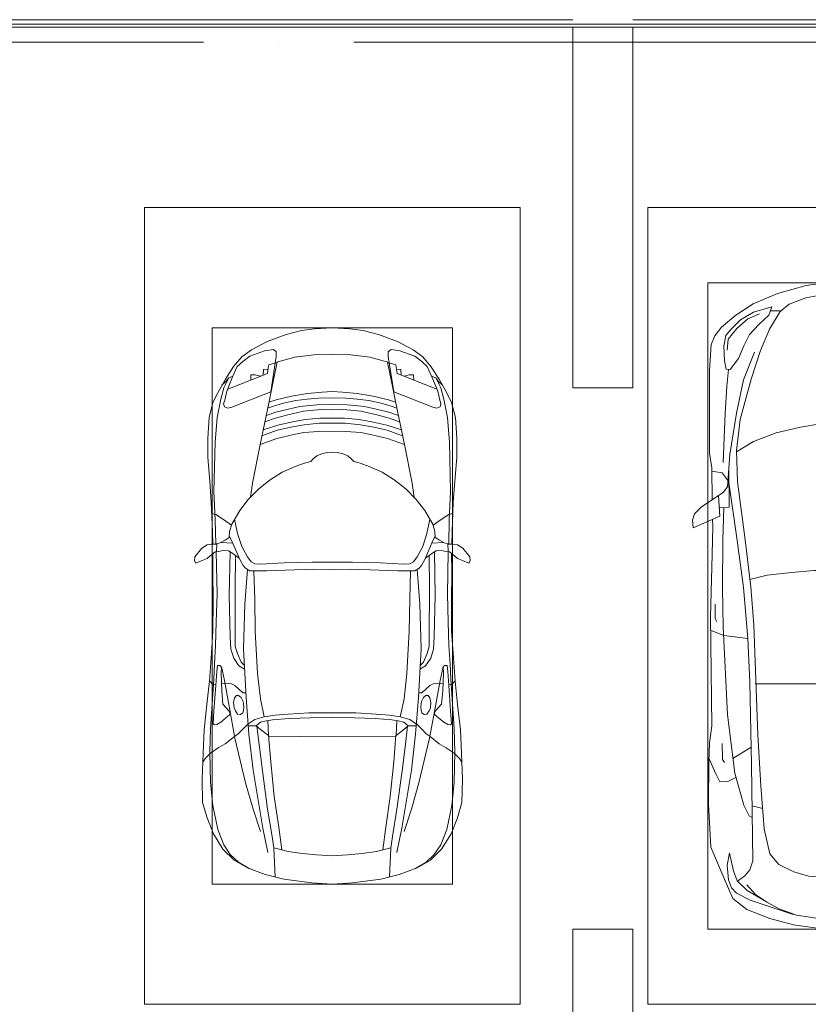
# Model space of a CAD drawing. Header units: millimetres. Extents: x -32229 to 169101, y -13689 to 125138.
# Tile 47 of 256: x 15155 to 20403, y 87650 to 94200. Entities that reach past the tile are written whole.
import ezdxf

# ---------------------------------------------------------------- set-up
doc = ezdxf.new("R2010")
doc.units = ezdxf.units.MM
doc.linetypes.add('ADSK_Линия сетки', pattern=[5000, 4000, -500, 0, -500])
for name, color, linetype, lineweight in [('A-DETL-GENF-OTLN', 7, 'Continuous', 18), ('A-FLOR-____-OTLN', 7, 'Continuous', 18), ('A-GENM-____-OTLN', 7, 'Continuous', 18), ('C-PRKG-____-OTLN', 7, 'Continuous', 18), ('S-COLS-____-MCUT', 7, 'Continuous', 40), ('S-GRID-____-OTLN', 7, 'Continuous', 9)]:
    doc.layers.add(name, color=color, linetype=linetype, lineweight=lineweight)

# ---------------------------------------------------------------- blocks, each defined once
blk = doc.blocks.new('АР_Машиноместо - 4900x2400_М__5300х2500_-3113489--01 ЭМ')
at = {"layer": 'A-DETL-GENF-OTLN', "color": 253, "lineweight": 13, "true_color": 0xaaaaaa}
for p, q in [((927, 4466.6), (804.4, 4436.7)), ((1114.6, 4493), (927, 4466.6)), ((1250, 4500), (1114.6, 4493)), ((1250, 4500), (1385.4, 4493)), ((1385.4, 4493), (1573, 4466.6)), ((1573, 4466.6), (1695.6, 4436.7)), ((686, 4391.6), (596.3, 4340.6)), ((804.4, 4436.7), (686, 4391.6)), ((861.2, 4260.3), (869.3, 4451.1)), ((1638.8, 4260.3), (1630.7, 4451.1)), ((1695.6, 4436.7), (1814, 4391.6)), ((1814, 4391.6), (1903.7, 4340.6)), ((596.3, 4340.6), (522.5, 4267.9)), ((1903.7, 4340.6), (1977.5, 4267.9)), ((522.5, 4267.9), (458.6, 4167)), ((955.5, 4283.9), (861, 4259.4)), ((914, 4272.5), (893.6, 4121.6)), ((1050.4, 4297.3), (955.5, 4283.9)), ((1146, 4306.7), (1050.4, 4297.3)), ((1250, 4312), (1146, 4306.7)), ((1250, 4312), (1354, 4306.7)), ((1354, 4306.7), (1449.6, 4297.3)), ((1449.6, 4297.3), (1544.5, 4283.9)), ((1544.5, 4283.9), (1639, 4259.4)), ((1586, 4272.5), (1606.4, 4121.6)), ((1977.5, 4267.9), (2041.4, 4167)), ((458.6, 4167), (416.4, 4059.2)), ((2041.4, 4167), (2083.6, 4059.2)), ((893.6, 4121.6), (863.9, 3917.5)), ((1606.4, 4121.6), (1636.1, 3917.5)), ((416.4, 4059.2), (387.4, 3958.4)), ((2083.6, 4059.2), (2112.6, 3958.4)), ((387.4, 3958.4), (384, 3802.9)), ((2112.6, 3958.4), (2116, 3802.9)), ((863.9, 3917.5), (840.1, 3687.8)), ((1636.1, 3917.5), (1659.9, 3687.8)), ((384, 3802.9), (390.2, 3630)), ((2116, 3802.9), (2109.8, 3630)), ((403.8, 3665.5), (388.1, 3688.4)), ((840.1, 3687.8), (826.6, 3509.6)), ((1659.9, 3687.8), (1673.4, 3509.6)), ((2096.2, 3665.5), (2111.9, 3688.4)), ((390.2, 3630), (397.1, 3474.2)), ((438.6, 3629.8), (403.8, 3665.5)), ((491.4, 3594.2), (438.6, 3629.8)), ((2008.6, 3594.2), (2061.4, 3629.8)), ((2061.4, 3629.8), (2096.2, 3665.5)), ((2109.8, 3630), (2102.9, 3474.2)), ((537.9, 3567), (491.4, 3594.2)), ((598.3, 3518.6), (537.9, 3567)), ((1901.7, 3518.6), (1962.1, 3567)), ((1962.1, 3567), (2008.6, 3594.2)), ((397.1, 3474.2), (415.7, 3305.9)), ((624.9, 3501.2), (598.3, 3518.6)), ((654.7, 3470.4), (624.9, 3501.2)), ((676.4, 3260.1), (695.7, 3502.8)), ((744.3, 3447), (773.2, 3472.4)), ((773.2, 3472.4), (825.6, 3512.1)), ((825.6, 3512.1), (821, 3413)), ((1250, 3520.1), (827.2, 3517.2)), ((1250, 3520.1), (1672.8, 3517.2)), ((1674.4, 3512.1), (1679, 3413)), ((1726.8, 3472.4), (1674.4, 3512.1)), ((1755.7, 3447), (1726.8, 3472.4)), ((1823.6, 3260.1), (1804.3, 3502.8)), ((1845.3, 3470.4), (1875.1, 3501.2)), ((1875.1, 3501.2), (1901.7, 3518.6)), ((2102.9, 3474.2), (2084.3, 3305.9)), ((456.6, 3434.5), (466.2, 3441.1)), ((462.2, 3347.3), (456.6, 3434.5)), ((466.2, 3441.1), (481.5, 3439.1)), ((481.5, 3439.1), (508, 3422.8)), ((508, 3422.8), (566.8, 3375.1)), ((690.2, 3433.7), (654.7, 3470.4)), ((744.1, 3447.2), (691.3, 3447.2)), ((773, 3424.2), (744.1, 3447.2)), ((811.1, 3414.8), (773, 3424.2)), ((853.3, 3407.2), (811.1, 3414.8)), ((965.3, 3397.8), (853.3, 3407.2)), ((1534.7, 3397.8), (1646.7, 3407.2)), ((1646.7, 3407.2), (1688.9, 3414.8)), ((1688.9, 3414.8), (1727, 3424.2)), ((1727, 3424.2), (1755.7, 3447)), ((1755.7, 3447.2), (1808.7, 3447.2)), ((1809.8, 3433.7), (1845.3, 3470.4)), ((1992, 3422.8), (1933.2, 3375.1)), ((2018.5, 3439.1), (1992, 3422.8)), ((2033.8, 3441.1), (2018.5, 3439.1)), ((2043.4, 3434.5), (2033.8, 3441.1)), ((2037.8, 3347.3), (2043.4, 3434.5)), ((474.8, 3179.9), (462.2, 3347.3)), ((564.6, 3349.7), (522.2, 3303.2)), ((569.7, 3360.7), (564.6, 3349.7)), ((566.8, 3375.1), (569.7, 3360.7)), ((597.1, 3327.4), (605.2, 3346.8)), ((605.2, 3346.8), (620, 3369.3)), ((620, 3369.3), (638.7, 3372.5)), ((638.7, 3372.5), (654.1, 3360.7)), ((654.1, 3360.7), (658.7, 3344.5)), ((658.7, 3344.5), (661.1, 3321.2)), ((1102.5, 3394.3), (965.3, 3397.8)), ((1250, 3391.3), (1102.5, 3394.3)), ((1250, 3391.3), (1397.5, 3394.3)), ((1397.5, 3394.3), (1534.7, 3397.8)), ((1841.3, 3344.5), (1838.9, 3321.2)), ((1845.9, 3360.7), (1841.3, 3344.5)), ((1861.3, 3372.5), (1845.9, 3360.7)), ((1880, 3369.3), (1861.3, 3372.5)), ((1894.8, 3346.8), (1880, 3369.3)), ((1902.9, 3327.4), (1894.8, 3346.8)), ((1933.2, 3375.1), (1930.3, 3360.7)), ((1930.3, 3360.7), (1935.4, 3349.7)), ((1935.4, 3349.7), (1977.8, 3303.2)), ((2025.2, 3179.9), (2037.8, 3347.3)), ((415.7, 3305.9), (432.8, 3149.3)), ((522.2, 3303.2), (515.3, 3213.7)), ((593.6, 3292.5), (597.1, 3327.4)), ((599.8, 3262.3), (593.6, 3292.5)), ((657.2, 3286.3), (643.2, 3259.9)), ((661.1, 3321.2), (657.2, 3286.3)), ((1838.9, 3321.2), (1842.8, 3286.3)), ((1842.8, 3286.3), (1856.8, 3259.9)), ((1900.2, 3262.3), (1906.4, 3292.5)), ((1906.4, 3292.5), (1902.9, 3327.4)), ((1977.8, 3303.2), (1984.7, 3213.7)), ((2084.3, 3305.9), (2067.1, 3148.3)), ((515.3, 3213.7), (510.9, 3094.6)), ((612.1, 3245.7), (599.8, 3262.3)), ((654.5, 3228.1), (601.7, 3179.4)), ((626.8, 3246.1), (612.1, 3245.7)), ((643.2, 3259.9), (626.8, 3246.1)), ((674.6, 3227.6), (654.5, 3228.1)), ((659.3, 2936), (676.4, 3260.1)), ((1840.7, 2936), (1823.6, 3260.1)), ((1825.4, 3227.6), (1845.5, 3228.1)), ((1845.5, 3228.1), (1898.3, 3179.4)), ((1856.8, 3259.9), (1873.2, 3246.1)), ((1873.2, 3246.1), (1887.9, 3245.7)), ((1887.9, 3245.7), (1900.2, 3262.3)), ((1984.7, 3213.7), (1989.1, 3094.6)), ((432.8, 3149.3), (446, 2964.8)), ((456.9, 3174.2), (432.9, 3148.3)), ((475.2, 3173.5), (456.9, 3174.2)), ((480.8, 3085), (474.8, 3179.9)), ((558.4, 3165.4), (513.6, 3168)), ((579.5, 3167.7), (558.4, 3165.4)), ((601.7, 3179.4), (579.5, 3167.7)), ((1898.3, 3179.4), (1920.5, 3167.7)), ((1920.5, 3167.7), (1941.6, 3165.4)), ((1941.6, 3165.4), (1986.4, 3168)), ((2019.2, 3085), (2025.2, 3179.9)), ((2024.8, 3173.5), (2043.1, 3174.2)), ((2043.1, 3174.2), (2067.1, 3148.3)), ((2067.2, 3149.3), (2054, 2964.8)), ((485.6, 3046.1), (480.8, 3085)), ((510.9, 3094.6), (512.2, 3061.4)), ((1989.1, 3094.6), (1987.8, 3061.4)), ((2014.4, 3046.1), (2019.2, 3085)), ((504.5, 3046.6), (485.6, 3046.1)), ((512.2, 3061.4), (504.5, 3046.6)), ((643.6, 3024.6), (618.7, 2966.7)), ((665.1, 3046.1), (643.6, 3024.6)), ((1834.9, 3046.1), (1856.4, 3024.6)), ((1856.4, 3024.6), (1881.3, 2966.7)), ((1987.8, 3061.4), (1995.5, 3046.6)), ((1995.5, 3046.6), (2014.4, 3046.1)), ((446, 2964.8), (456.1, 2818.3)), ((618.7, 2966.7), (604.4, 2919.4)), ((1881.3, 2966.7), (1895.6, 2919.4)), ((2054, 2964.8), (2043.9, 2818.3)), ((604.4, 2919.4), (604.4, 2850.8)), ((667.8, 2638.3), (659.3, 2936)), ((1832.2, 2638.3), (1840.7, 2936)), ((1895.6, 2919.4), (1895.6, 2850.8)), ((456.1, 2818.3), (456.8, 2613.6)), ((604.4, 2850.8), (603.5, 2534.3)), ((1895.6, 2850.8), (1896.5, 2534.3)), ((2043.9, 2818.3), (2043.2, 2613.6)), ((684.8, 2406.5), (667.8, 2638.3)), ((1815.2, 2406.5), (1832.2, 2638.3)), ((456.8, 2613.6), (454.5, 2423.6)), ((2043.2, 2613.6), (2045.5, 2423.6)), ((603.5, 2534.3), (606.1, 2314.9)), ((1896.5, 2534.3), (1893.9, 2314.9)), ((454.5, 2423.6), (456, 2301.1)), ((2045.5, 2423.6), (2044, 2301.1)), ((341.2, 2366.2), (333.1, 2350.6)), ((384.4, 2347.9), (341.2, 2366.2)), ((656.7, 2380.3), (633.8, 2340.5)), ((672.8, 2399.7), (656.7, 2380.3)), ((700.6, 2415.4), (672.8, 2399.7)), ((813.8, 2416.7), (700.6, 2415.4)), ((734.3, 2368.8), (710, 2355.4)), ((772.7, 2371.5), (734.3, 2368.8)), ((929.1, 2364.1), (772.7, 2371.5)), ((999.2, 2409.3), (813.8, 2416.7)), ((1115.2, 2358.7), (929.1, 2364.1)), ((1132.7, 2404.6), (999.2, 2409.3)), ((1250, 2357.8), (1115.2, 2358.7)), ((1250, 2406.6), (1132.7, 2404.6)), ((1250, 2406.6), (1367.3, 2404.6)), ((1250, 2357.8), (1384.8, 2358.7)), ((1367.3, 2404.6), (1500.8, 2409.3)), ((1384.8, 2358.7), (1570.9, 2364.1)), ((1500.8, 2409.3), (1686.2, 2416.7)), ((1570.9, 2364.1), (1727.3, 2371.5)), ((1686.2, 2416.7), (1799.4, 2415.4)), ((1727.3, 2371.5), (1765.7, 2368.8)), ((1765.7, 2368.8), (1790, 2355.4)), ((1799.4, 2415.4), (1827.2, 2399.7)), ((1827.2, 2399.7), (1843.3, 2380.3)), ((1843.3, 2380.3), (1866.2, 2340.5)), ((2115.6, 2347.9), (2158.8, 2366.2)), ((2158.8, 2366.2), (2166.9, 2350.6)), ((333.1, 2350.6), (335.2, 2322.3)), ((335.2, 2322.3), (381.7, 2266.4)), ((417.4, 2333.8), (384.4, 2347.9)), ((449.8, 2306.1), (417.4, 2333.8)), ((470, 2290), (449.8, 2306.1)), ((580.6, 2296), (559, 2282.6)), ((630.6, 2332.9), (580.6, 2296)), ((633.8, 2340.5), (600.8, 2263)), ((685.1, 2322.3), (647.3, 2254.2)), ((710, 2355.4), (685.1, 2322.3)), ((1790, 2355.4), (1814.9, 2322.3)), ((1814.9, 2322.3), (1852.7, 2254.2)), ((1866.2, 2340.5), (1899.2, 2263)), ((1869.4, 2332.9), (1919.4, 2296)), ((1919.4, 2296), (1941, 2282.6)), ((2030, 2290), (2050.2, 2306.1)), ((2050.2, 2306.1), (2082.6, 2333.8)), ((2082.6, 2333.8), (2115.6, 2347.9)), ((2164.8, 2322.3), (2118.3, 2266.4)), ((2166.9, 2350.6), (2164.8, 2322.3)), ((381.7, 2266.4), (417.4, 2243.4)), ((417.4, 2243.4), (445.1, 2238.7)), ((445.1, 2238.7), (481.8, 2239.5)), ((453, 2159.1), (455, 2238.9)), ((505.1, 2230), (467.5, 2239.2)), ((493.6, 2288.6), (470, 2290)), ((482, 2235.6), (479.1, 2288.7)), ((523.3, 2281.2), (493.6, 2288.6)), ((536.7, 2211.8), (505.1, 2230)), ((586.6, 2231.3), (510.1, 2227.1)), ((559, 2282.6), (523.3, 2281.2)), ((600.8, 2263), (579.9, 2213.8)), ((647.3, 2254.2), (619.7, 2168.6)), ((1852.7, 2254.2), (1880.3, 2168.6)), ((1899.2, 2263), (1920.1, 2213.8)), ((1913.4, 2231.3), (1989.9, 2227.1)), ((1941, 2282.6), (1976.7, 2281.2)), ((1963.3, 2211.8), (1994.9, 2230)), ((1976.7, 2281.2), (2006.4, 2288.6)), ((1994.9, 2230), (2032.5, 2239.2)), ((2006.4, 2288.6), (2030, 2290)), ((2018, 2235.6), (2020.9, 2288.7)), ((2054.9, 2238.7), (2018.2, 2239.5)), ((2047, 2159.1), (2045, 2238.9)), ((2082.6, 2243.4), (2054.9, 2238.7)), ((2118.3, 2266.4), (2082.6, 2243.4)), ((564.3, 2195.4), (536.7, 2211.8)), ((567.1, 2153.8), (564.3, 2195.4)), ((579.9, 2213.8), (564.9, 2186.5)), ((619.7, 2168.6), (600.3, 2072.7)), ((1880.3, 2168.6), (1899.7, 2072.7)), ((1920.1, 2213.8), (1935.1, 2186.5)), ((1932.9, 2153.8), (1935.7, 2195.4)), ((1935.7, 2195.4), (1963.3, 2211.8)), ((444.9, 1956.8), (453, 2159.1)), ((578.8, 2112.6), (525.5, 2074.6)), ((580.7, 2105.7), (567.1, 2153.8)), ((634.6, 2015), (580.7, 2105.7)), ((1865.4, 2015), (1919.3, 2105.7)), ((1919.3, 2105.7), (1932.9, 2153.8)), ((1921.2, 2112.6), (1974.5, 2074.6)), ((2055.1, 1956.8), (2047, 2159.1)), ((475.1, 2041), (447.5, 2034.4)), ((525.5, 2074.6), (475.1, 2041)), ((1974.5, 2074.6), (2024.9, 2041)), ((2024.9, 2041), (2052.5, 2034.4)), ((690.7, 1941.6), (634.6, 2015)), ((1809.3, 1941.6), (1865.4, 2015)), ((434.8, 1820.7), (444.9, 1956.8)), ((761.1, 1871.7), (690.7, 1941.6)), ((718.3, 1834.2), (705.7, 1926.7)), ((1738.9, 1871.7), (1809.3, 1941.6)), ((1781.7, 1834.2), (1794.3, 1926.7)), ((2065.2, 1820.7), (2055.1, 1956.8)), ((770, 1576.5), (718.3, 1834.2)), ((837.5, 1812.1), (761.1, 1871.7)), ((1662.5, 1812.1), (1738.9, 1871.7)), ((1730, 1576.5), (1781.7, 1834.2)), ((422, 1662.9), (434.8, 1820.7)), ((917, 1761.1), (837.5, 1812.1)), ((1583, 1761.1), (1662.5, 1812.1)), ((2078, 1662.9), (2065.2, 1820.7)), ((1004.2, 1721.4), (917, 1761.1)), ((1064.9, 1700.5), (1004.2, 1721.4)), ((1435.1, 1700.5), (1495.8, 1721.4)), ((1495.8, 1721.4), (1583, 1761.1)), ((422, 1534.1), (422, 1662.9)), ((1107.2, 1689.8), (1064.9, 1700.5)), ((1123.5, 1670.9), (1107.2, 1689.8)), ((1147.5, 1650.5), (1123.5, 1670.9)), ((1184.7, 1635.7), (1147.5, 1650.5)), ((1315.3, 1635.7), (1352.5, 1650.5)), ((1352.5, 1650.5), (1376.5, 1670.9)), ((1376.5, 1670.9), (1392.8, 1689.8)), ((1392.8, 1689.8), (1435.1, 1700.5)), ((2078, 1534.1), (2078, 1662.9)), ((826.8, 1300.9), (770, 1576.5)), ((881.7, 1536.4), (770, 1576.5)), ((1217.8, 1629.1), (1184.7, 1635.7)), ((1217.8, 1629.1), (1250, 1626.8)), ((1282.2, 1629.1), (1250, 1626.8)), ((1282.2, 1629.1), (1315.3, 1635.7)), ((1618.3, 1536.4), (1730, 1576.5)), ((1673.2, 1300.9), (1730, 1576.5)), ((430.8, 1396.6), (422, 1534.1)), ((884.3, 1480.8), (782, 1518.1)), ((994.9, 1509.3), (881.7, 1536.4)), ((1060, 1496.1), (994.9, 1509.3)), ((1440, 1496.1), (1505.1, 1509.3)), ((1505.1, 1509.3), (1618.3, 1536.4)), ((1615.7, 1480.8), (1718, 1518.1)), ((2069.2, 1396.6), (2078, 1534.1)), ((887, 1446.5), (790.4, 1477.3)), ((973.4, 1459.7), (884.3, 1480.8)), ((986.2, 1425.6), (887, 1446.5)), ((1061.9, 1445.7), (973.4, 1459.7)), ((1159.3, 1489.1), (1060, 1496.1)), ((1163.9, 1435.1), (1061.9, 1445.7)), ((1250, 1488.3), (1159.3, 1489.1)), ((1250, 1488.3), (1340.7, 1489.1)), ((1336.1, 1435.1), (1438.1, 1445.7)), ((1340.7, 1489.1), (1440, 1496.1)), ((1438.1, 1445.7), (1526.6, 1459.7)), ((1513.8, 1425.6), (1613, 1446.5)), ((1526.6, 1459.7), (1615.7, 1480.8)), ((1613, 1446.5), (1709.6, 1477.3)), ((455.7, 1296.1), (430.8, 1396.6)), ((871.4, 1401.1), (800.5, 1424.6)), ((873.8, 1361.2), (809.9, 1383.1)), ((945.3, 1380.6), (871.4, 1401.1)), ((1059, 1354.8), (945.3, 1380.6)), ((1070, 1410.4), (986.2, 1425.6)), ((1168.3, 1399.8), (1070, 1410.4)), ((1250, 1435.1), (1163.9, 1435.1)), ((1250, 1400.1), (1168.3, 1399.8)), ((1250, 1435.1), (1336.1, 1435.1)), ((1250, 1400.1), (1331.7, 1399.8)), ((1331.7, 1399.8), (1430, 1410.4)), ((1430, 1410.4), (1513.8, 1425.6)), ((1441, 1354.8), (1554.7, 1380.6)), ((1554.7, 1380.6), (1628.6, 1401.1)), ((1626.2, 1361.2), (1690.1, 1383.1)), ((1628.6, 1401.1), (1699.5, 1424.6)), ((2044.3, 1296.1), (2069.2, 1396.6)), ((527.2, 1305.2), (531.8, 1326)), ((531.8, 1326), (554.4, 1333.3)), ((554.4, 1333.3), (580.7, 1327.1)), ((580.7, 1327.1), (841.1, 1225.9)), ((859.1, 1321.2), (819.9, 1334.4)), ((925.2, 1301.6), (859.1, 1321.2)), ((958.3, 1341.1), (873.8, 1361.2)), ((1035, 1323.2), (958.3, 1341.1)), ((1148.3, 1312.4), (1035, 1323.2)), ((1174.5, 1344.2), (1059, 1354.8)), ((1250, 1309.3), (1148.3, 1312.4)), ((1250, 1344.9), (1174.5, 1344.2)), ((1250, 1344.9), (1325.5, 1344.2)), ((1250, 1309.3), (1351.7, 1312.4)), ((1325.5, 1344.2), (1441, 1354.8)), ((1351.7, 1312.4), (1465, 1323.2)), ((1465, 1323.2), (1541.7, 1341.1)), ((1541.7, 1341.1), (1626.2, 1361.2)), ((1574.8, 1301.6), (1640.9, 1321.2)), ((1640.9, 1321.2), (1680.1, 1334.4)), ((1919.3, 1327.1), (1658.9, 1225.9)), ((1945.6, 1333.3), (1919.3, 1327.1)), ((1968.2, 1326), (1945.6, 1333.3)), ((1972.8, 1305.2), (1968.2, 1326)), ((487.4, 1232.1), (455.7, 1296.1)), ((535, 1280.6), (527.2, 1305.2)), ((548.2, 1220.1), (535, 1280.6)), ((853.8, 1167.4), (826.8, 1300.9)), ((876.3, 1278.7), (828.3, 1293.7)), ((978.6, 1254.6), (876.3, 1278.7)), ((1007.1, 1283.7), (925.2, 1301.6)), ((1084.1, 1236), (978.6, 1254.6)), ((1083.6, 1274.6), (1007.1, 1283.7)), ((1159.1, 1267.9), (1083.6, 1274.6)), ((1250, 1266.6), (1159.1, 1267.9)), ((1250, 1266.6), (1340.9, 1267.9)), ((1340.9, 1267.9), (1416.4, 1274.6)), ((1415.9, 1236), (1521.4, 1254.6)), ((1416.4, 1274.6), (1492.9, 1283.7)), ((1492.9, 1283.7), (1574.8, 1301.6)), ((1521.4, 1254.6), (1623.7, 1278.7)), ((1623.7, 1278.7), (1671.7, 1293.7)), ((1646.2, 1167.4), (1673.2, 1300.9)), ((1951.8, 1220.1), (1965, 1280.6)), ((1965, 1280.6), (1972.8, 1305.2)), ((2012.6, 1232.1), (2044.3, 1296.1)), ((539.3, 1140.4), (487.4, 1232.1)), ((540.4, 1159.6), (516.2, 1180.5)), ((586.9, 1126.3), (548.2, 1220.1)), ((841.1, 1225.9), (877.7, 991.4)), ((1182.5, 1227.5), (1084.1, 1236)), ((1250, 1223.7), (1182.5, 1227.5)), ((1250, 1223.7), (1317.5, 1227.5)), ((1317.5, 1227.5), (1415.9, 1236)), ((1658.9, 1225.9), (1622.3, 991.4)), ((1913.1, 1126.3), (1951.8, 1220.1)), ((1959.6, 1159.6), (1983.8, 1180.5)), ((1960.7, 1140.4), (2012.6, 1232.1)), ((593.2, 1056.8), (539.3, 1140.4)), ((561.3, 1132.6), (540.4, 1159.6)), ((589, 1121.6), (561.3, 1132.6)), ((617.9, 1057.3), (586.9, 1126.3)), ((882.6, 1027.5), (853.8, 1167.4)), ((1617.4, 1027.5), (1646.2, 1167.4)), ((1882.1, 1057.3), (1913.1, 1126.3)), ((1906.8, 1056.8), (1960.7, 1140.4)), ((1911, 1121.6), (1938.7, 1132.6)), ((1938.7, 1132.6), (1959.6, 1159.6)), ((647.2, 992.8), (593.2, 1056.8)), ((654.7, 1024.4), (617.9, 1057.3)), ((1845.3, 1024.4), (1882.1, 1057.3)), ((1852.8, 992.8), (1906.8, 1056.8)), ((711.9, 946.2), (647.2, 992.8)), ((700.9, 989.1), (655, 1024.3)), ((800.1, 952.6), (700.9, 989.1)), ((1000.2, 994.5), (871.4, 1031.3)), ((877.7, 991.4), (877.7, 958.9)), ((1127.4, 979.8), (1000.2, 994.5)), ((1372.6, 979.8), (1499.8, 994.5)), ((1499.8, 994.5), (1628.6, 1031.3)), ((1622.3, 991.4), (1622.3, 958.9)), ((1699.9, 952.6), (1799.1, 989.1)), ((1788.1, 946.2), (1852.8, 992.8)), ((1799.1, 989.1), (1845, 1024.3)), ((815.8, 891), (711.9, 946.2)), ((859, 944.1), (800.1, 952.6)), ((877.7, 958.9), (859, 944.1)), ((1250, 977.6), (1127.4, 979.8)), ((1250, 977.6), (1372.6, 979.8)), ((1622.3, 958.9), (1641, 944.1)), ((1641, 944.1), (1699.9, 952.6)), ((1684.2, 891), (1788.1, 946.2)), ((943.3, 845.1), (815.8, 891)), ((1556.7, 845.1), (1684.2, 891)), ((1044.2, 818.6), (943.3, 845.1)), ((1132.7, 806), (1044.2, 818.6)), ((1250, 800), (1132.7, 806)), ((1250, 800), (1367.3, 806)), ((1367.3, 806), (1455.8, 818.6)), ((1455.8, 818.6), (1556.7, 845.1))]:
    blk.add_line(p, q, dxfattribs=at)
at = {"layer": 'A-DETL-GENF-OTLN', "color": 254, "lineweight": 13, "true_color": 0xd4d4d4}
for p, q in [((696.3, 4395.8), (625, 4354.8)), ((1803.7, 4395.8), (1875, 4354.8)), ((625, 4354.8), (571.5, 4303.1)), ((1875, 4354.8), (1928.5, 4303.1)), ((571.5, 4303.1), (527.8, 4239.8)), ((786.9, 4128.3), (821.1, 4289.8)), ((849, 4182.8), (861.2, 4260.3)), ((1651, 4182.8), (1638.8, 4260.3)), ((1713.1, 4128.3), (1678.9, 4289.8)), ((1928.5, 4303.1), (1972.2, 4239.8)), ((527.8, 4239.8), (488.6, 4138.1)), ((1972.2, 4239.8), (2011.4, 4138.1)), ((488.6, 4138.1), (454.7, 3976.8)), ((722.7, 4001.8), (771.7, 4149.8)), ((723.2, 3741.5), (786.9, 4128.3)), ((819.4, 4000.8), (849, 4182.8)), ((1680.6, 4000.8), (1651, 4182.8)), ((1776.8, 3741.5), (1713.1, 4128.3)), ((1777.3, 4001.8), (1728.3, 4149.8)), ((2011.4, 4138.1), (2045.3, 3976.8)), ((673.6, 3827.1), (722.7, 4001.8)), ((785.7, 3746.6), (819.4, 4000.8)), ((1714.3, 3746.6), (1680.6, 4000.8)), ((1826.4, 3827.1), (1777.3, 4001.8)), ((454.7, 3976.8), (438.6, 3823.4)), ((2045.3, 3976.8), (2061.4, 3823.4)), ((438.6, 3823.4), (434.2, 3623.7)), ((602.3, 3530.2), (673.6, 3827.1)), ((1897.7, 3530.2), (1826.4, 3827.1)), ((2061.4, 3823.4), (2065.8, 3623.7)), ((695.7, 3502.8), (723.2, 3741.5)), ((765.5, 3589.1), (785.7, 3746.6)), ((1734.5, 3589.1), (1714.3, 3746.6)), ((1804.3, 3502.8), (1776.8, 3741.5)), ((434.2, 3623.7), (439.5, 3468.5)), ((2065.8, 3623.7), (2060.5, 3468.5)), ((749.1, 3450.8), (765.5, 3589.1)), ((1750.9, 3450.8), (1734.5, 3589.1)), ((564, 3316.2), (602.3, 3530.2)), ((1936, 3316.2), (1897.7, 3530.2)), ((439.5, 3468.5), (462, 3136.6)), ((734.6, 3405.8), (688.5, 3435.5)), ((1765.4, 3405.8), (1811.5, 3435.5)), ((2060.5, 3468.5), (2038, 3136.6)), ((797.1, 3388.2), (734.6, 3405.8)), ((771.7, 3268.5), (797.1, 3388.2)), ((870, 3377.1), (797.1, 3388.2)), ((957.1, 3368.9), (870, 3377.1)), ((1093.5, 3360.7), (957.1, 3368.9)), ((1250, 3360.7), (1093.5, 3360.7)), ((1250, 3360.7), (1406.5, 3360.7)), ((1406.5, 3360.7), (1542.9, 3368.9)), ((1542.9, 3368.9), (1630, 3377.1)), ((1630, 3377.1), (1702.9, 3388.2)), ((1702.9, 3388.2), (1765.4, 3405.8)), ((1728.3, 3268.5), (1702.9, 3388.2)), ((532.7, 3145.9), (564, 3316.2)), ((1967.3, 3145.9), (1936, 3316.2)), ((752.8, 3099), (771.7, 3268.5)), ((1747.2, 3099), (1728.3, 3268.5)), ((512.5, 3053.2), (532.7, 3145.9)), ((1987.5, 3053.2), (1967.3, 3145.9)), ((462, 3136.6), (466.3, 3036.3)), ((737.8, 2818.3), (752.8, 3099)), ((1762.2, 2818.3), (1747.2, 3099)), ((2038, 3136.6), (2033.7, 3036.3)), ((466.3, 3036.3), (473.9, 2913.7)), ((595.2, 2997.9), (629, 3048.1)), ((629, 3048.1), (666.7, 3069.7)), ((1871, 3048.1), (1833.3, 3069.7)), ((1904.8, 2997.9), (1871, 3048.1)), ((2033.7, 3036.3), (2026.1, 2913.7)), ((575.7, 2937.4), (595.2, 2997.9)), ((1924.3, 2937.4), (1904.8, 2997.9)), ((473.9, 2913.7), (477.8, 2754.7)), ((571.6, 2853.3), (575.7, 2937.4)), ((1928.4, 2853.3), (1924.3, 2937.4)), ((2026.1, 2913.7), (2022.2, 2754.7)), ((564.4, 2580.5), (571.6, 2853.3)), ((733.8, 2606.7), (737.8, 2818.3)), ((1766.2, 2606.7), (1762.2, 2818.3)), ((1935.6, 2580.5), (1928.4, 2853.3)), ((477.8, 2754.7), (483.3, 2571.4)), ((2022.2, 2754.7), (2016.7, 2571.4)), ((483.3, 2571.4), (478, 2290)), ((570.6, 2291.4), (564.4, 2580.5)), ((728.4, 2415.7), (733.8, 2606.7)), ((1771.6, 2415.7), (1766.2, 2606.7)), ((1929.4, 2291.4), (1935.6, 2580.5)), ((2016.7, 2571.4), (2022, 2290)), ((471.8, 2077.7), (474.5, 2239.3)), ((2028.2, 2077.7), (2025.5, 2239.3)), ((462.8, 1889.5), (471.8, 2077.7)), ((2037.2, 1889.5), (2028.2, 2077.7)), ((470.9, 1561.4), (462.8, 1889.5)), ((2029.1, 1561.4), (2037.2, 1889.5)), ((483.4, 1395.6), (470.9, 1561.4)), ((2016.6, 1395.6), (2029.1, 1561.4)), ((507.4, 1274.3), (483.4, 1395.6)), ((1992.6, 1274.3), (2016.6, 1395.6)), ((527.9, 1198.6), (507.4, 1274.3)), ((1972.1, 1198.6), (1992.6, 1274.3)), ((561.7, 1132.1), (527.9, 1198.6)), ((818.8, 1102.9), (554, 1208.1)), ((1681.2, 1102.9), (1946, 1208.1)), ((1938.3, 1132.1), (1972.1, 1198.6)), ((709.1, 1112.7), (708.2, 1146.9)), ((737.7, 1113.6), (709.1, 1112.7)), ((772.6, 1121.3), (737.7, 1113.6)), ((792.9, 1076.2), (791.2, 1114.5)), ((1707.1, 1076.2), (1708.8, 1114.5)), ((1727.4, 1121.3), (1762.3, 1113.6)), ((1762.3, 1113.6), (1790.9, 1112.7)), ((1790.9, 1112.7), (1791.8, 1146.9)), ((823.3, 1074.4), (792.9, 1076.2)), ((824.1, 1063.7), (818.8, 1102.9)), ((827.7, 1045), (824.1, 1063.7)), ((1672.3, 1045), (1675.9, 1063.7)), ((1675.9, 1063.7), (1681.2, 1102.9)), ((1676.7, 1074.4), (1707.1, 1076.2)), ((871.3, 1031.9), (827.7, 1045)), ((1628.7, 1031.9), (1672.3, 1045))]:
    blk.add_line(p, q, dxfattribs=at)
at = {"layer": 'C-PRKG-____-OTLN', "color": 253, "lineweight": 13, "true_color": 0xaaaaaa}
for p, q in [((2500, 5300), (0, 5300)), ((0, 0), (0, 5300)), ((2500, 0), (2500, 5300)), ((450, 4500), (2050, 4500)), ((450, 800), (450, 4500)), ((2050, 800), (2050, 4500)), ((450, 800), (2050, 800)), ((2500, 0), (0, 0))]:
    blk.add_line(p, q, dxfattribs=at)
blk = doc.blocks.new('АР-Заполнение деф_ шва - Д_ш_-4313324--01 ЭМ')
at = {"layer": 'A-GENM-____-OTLN', "color": 253, "lineweight": 13, "true_color": 0xaaaaaa}
for p, q in [((0, 25), (6300, 25)), ((0, -25), (6300, -25))]:
    blk.add_line(p, q, dxfattribs=at)
blk = doc.blocks.new('АР-Заполнение деф_ шва - Д_ш_-5582094--01 ЭМ')
at = {"layer": 'A-GENM-____-OTLN', "color": 253, "lineweight": 13, "true_color": 0xaaaaaa}
for p, q in [((0, 25), (5475, 25)), ((0, -25), (5475, -25))]:
    blk.add_line(p, q, dxfattribs=at)
blk = doc.blocks.new('АР_Машиноместо - 5300x2500_С-V8--01 ЭМ')
at = {"layer": 'A-DETL-GENF-OTLN', "color": 253, "lineweight": 13, "true_color": 0xaaaaaa}
for p, q in [((1126.4, 4794.1), (970.2, 4771.8)), ((1250, 4800), (1126.4, 4794.1)), ((1250, 4800), (1373.6, 4794.1)), ((1373.6, 4794.1), (1529.8, 4771.8)), ((812.7, 4729.4), (659.1, 4669.9)), ((970.2, 4771.8), (812.7, 4729.4)), ((1122.2, 4726.4), (988.2, 4706.7)), ((1250, 4731.7), (1122.2, 4726.4)), ((1250, 4731.7), (1377.8, 4726.4)), ((1377.8, 4726.4), (1511.8, 4706.7)), ((1529.8, 4771.8), (1687.3, 4729.4)), ((1687.3, 4729.4), (1840.9, 4669.9)), ((659.1, 4669.9), (565.9, 4595.1)), ((680.7, 4606.5), (967, 4703.6)), ((873.9, 4665.1), (791.3, 4619.7)), ((988.2, 4706.7), (873.9, 4665.1)), ((1511.8, 4706.7), (1626.1, 4665.1)), ((1819.3, 4606.5), (1533, 4703.6)), ((1626.1, 4665.1), (1708.7, 4619.7)), ((1840.9, 4669.9), (1934.1, 4595.1)), ((565.9, 4595.1), (507.1, 4462.6)), ((590.7, 4560.1), (680.7, 4606.5)), ((788.5, 4617.7), (661.8, 4543.1)), ((791.3, 4619.7), (717.1, 4568.9)), ((1708.7, 4619.7), (1782.9, 4568.9)), ((1711.5, 4617.7), (1838.2, 4543.1)), ((1909.3, 4560.1), (1819.3, 4606.5)), ((1934.1, 4595.1), (1992.9, 4462.6)), ((536.4, 4471.4), (557.5, 4525.7)), ((557.5, 4525.7), (590.7, 4560.1)), ((661.8, 4543.1), (594.6, 4479.3)), ((717.1, 4568.9), (659.6, 4505.3)), ((1782.9, 4568.9), (1840.4, 4505.3)), ((1838.2, 4543.1), (1905.4, 4479.3)), ((1942.5, 4525.7), (1909.3, 4560.1)), ((1963.6, 4471.4), (1942.5, 4525.7)), ((507.1, 4462.6), (419.6, 4254.2)), ((528.4, 4374.7), (536.4, 4471.4)), ((594.6, 4479.3), (569.5, 4413.1)), ((645, 4445.5), (597.3, 4481.4)), ((1855, 4445.5), (1902.7, 4481.4)), ((1905.4, 4479.3), (1930.5, 4413.1)), ((1971.6, 4374.7), (1963.6, 4471.4)), ((1992.9, 4462.6), (2080.4, 4254.2)), ((569.5, 4413.1), (543.7, 4295.1)), ((679.6, 4406.3), (645, 4445.5)), ((699.7, 4345.5), (679.6, 4406.3)), ((872.7, 4370.2), (970.5, 4419.3)), ((970.5, 4419.3), (1069.6, 4447.3)), ((1069.6, 4447.3), (1167.1, 4453.2)), ((1167.1, 4453.2), (1250, 4453.9)), ((1332.9, 4453.2), (1250, 4453.9)), ((1430.4, 4447.3), (1332.9, 4453.2)), ((1529.5, 4419.3), (1430.4, 4447.3)), ((1627.3, 4370.2), (1529.5, 4419.3)), ((1800.3, 4345.5), (1820.4, 4406.3)), ((1820.4, 4406.3), (1855, 4445.5)), ((1930.5, 4413.1), (1956.3, 4295.1)), ((543.7, 4295.1), (528.4, 4374.7)), ((689.3, 3705.5), (699.7, 4345.5)), ((812.5, 4298.9), (872.7, 4370.2)), ((1687.5, 4298.9), (1627.3, 4370.2)), ((1810.7, 3705.5), (1800.3, 4345.5)), ((1956.3, 4295.1), (1971.6, 4374.7)), ((774.4, 4132.9), (812.5, 4298.9)), ((1725.6, 4132.9), (1687.5, 4298.9)), ((419.6, 4254.2), (403.4, 3968)), ((2080.4, 4254.2), (2096.6, 3968)), ((752.2, 3845.6), (774.4, 4132.9)), ((1747.8, 3845.6), (1725.6, 4132.9)), ((638.7, 3975.4), (675.2, 4045.5)), ((675.2, 4045.5), (694.6, 4057.6)), ((1824.8, 4045.5), (1805.4, 4057.6)), ((1861.3, 3975.4), (1824.8, 4045.5)), ((403.4, 3968), (405.6, 3688.5)), ((578.7, 3762.9), (638.7, 3975.4)), ((1921.3, 3762.9), (1861.3, 3975.4)), ((2096.6, 3968), (2094.4, 3688.5)), ((453.1, 3766.3), (478.4, 3819.3)), ((478.4, 3819.3), (532.5, 3818.1)), ((532.5, 3818.1), (585.5, 3790.5)), ((731.2, 3507.6), (752.2, 3845.6)), ((1768.8, 3507.6), (1747.8, 3845.6)), ((1967.5, 3818.1), (1914.5, 3790.5)), ((2021.6, 3819.3), (1967.5, 3818.1)), ((2046.9, 3766.3), (2021.6, 3819.3)), ((408.2, 3667), (453.1, 3766.3)), ((530.9, 3374.8), (578.7, 3762.9)), ((1969.1, 3374.8), (1921.3, 3762.9)), ((2091.8, 3667), (2046.9, 3766.3)), ((405.6, 3688.5), (409.5, 3560)), ((495.5, 3566.1), (496.8, 3671.6)), ((496.8, 3671.6), (510.1, 3691.5)), ((678.7, 3159.5), (689.3, 3705.5)), ((1821.3, 3159.5), (1810.7, 3705.5)), ((2003.2, 3671.6), (1989.9, 3691.5)), ((2004.5, 3566.1), (2003.2, 3671.6)), ((2094.4, 3688.5), (2090.5, 3560)), ((687.1, 3588.8), (566.5, 3663.9)), ((1812.9, 3588.8), (1933.5, 3663.9)), ((409.5, 3560), (426.5, 3446.8)), ((2090.5, 3560), (2073.5, 3446.8)), ((704.9, 2775.5), (731.2, 3507.6)), ((1795.1, 2775.5), (1768.8, 3507.6)), ((426.5, 3446.8), (417.5, 2723)), ((2073.5, 3446.8), (2082.5, 2723)), ((501.4, 2789.7), (530.9, 3374.8)), ((1998.6, 2789.7), (1969.1, 3374.8)), ((665.6, 2864.6), (678.7, 3159.5)), ((1834.4, 2864.6), (1821.3, 3159.5)), ((505.1, 2846.9), (420.9, 2813.3)), ((665.8, 2867.4), (505.1, 2846.9)), ((636.6, 2526.5), (665.8, 2867.4)), ((1834.2, 2867.4), (1994.9, 2846.9)), ((1863.4, 2526.5), (1834.2, 2867.4)), ((1994.9, 2846.9), (2079.1, 2813.3)), ((447.8, 2733.7), (459.7, 2756.2)), ((495.7, 2532.3), (501.4, 2789.7)), ((684.2, 2522.3), (704.9, 2775.5)), ((1815.8, 2522.3), (1795.1, 2775.5)), ((2004.3, 2532.3), (1998.6, 2789.7)), ((2052.2, 2733.7), (2040.3, 2756.2)), ((417.5, 2723), (428.2, 2308.5)), ((447.8, 2638.7), (447.8, 2733.7)), ((2052.2, 2638.7), (2052.2, 2733.7)), ((2082.5, 2723), (2071.8, 2308.5)), ((500, 2210.1), (495.7, 2532.3)), ((636.6, 2526.5), (597, 2231)), ((644.6, 2191.8), (684.2, 2522.3)), ((1855.4, 2191.8), (1815.8, 2522.3)), ((1863.4, 2526.5), (1903, 2231)), ((2000, 2210.1), (2004.3, 2532.3)), ((428.2, 2308.5), (432.3, 2119.9)), ((2071.8, 2308.5), (2067.7, 2119.9)), ((597, 2231), (535, 1798.3)), ((1903, 2231), (1965, 1798.3)), ((505.9, 1996), (500, 2210.1)), ((595.8, 1824.8), (644.6, 2191.8)), ((1904.2, 1824.8), (1855.4, 2191.8)), ((1994.1, 1996), (2000, 2210.1)), ((296.8, 2079.9), (301.4, 2130.5)), ((301.4, 2130.5), (479.9, 2052.9)), ((432.3, 2119.9), (430.7, 2073.9)), ((2198.6, 2130.5), (2020.1, 2052.9)), ((2067.7, 2119.9), (2069.3, 2073.9)), ((2203.2, 2079.9), (2198.6, 2130.5)), ((309.5, 2036.1), (296.8, 2079.9)), ((357.8, 1990.1), (309.5, 2036.1)), ((479.9, 2052.9), (471, 1914.3)), ((2020.1, 2052.9), (2029, 1914.3)), ((2142.2, 1990.1), (2190.5, 2036.1)), ((2190.5, 2036.1), (2203.2, 2079.9)), ((500.6, 1894.5), (357.8, 1990.1)), ((540.9, 1993.7), (476.3, 1997.9)), ((540.9, 1993.7), (539.8, 1733.1)), ((1959.1, 1993.7), (2023.7, 1997.9)), ((1959.1, 1993.7), (1960.2, 1733.1)), ((1999.4, 1894.5), (2142.2, 1990.1)), ((426.5, 1730.9), (427.5, 1943)), ((2073.5, 1730.9), (2072.5, 1943)), ((530.6, 1857.6), (500.6, 1894.5)), ((546.5, 1642.6), (530.6, 1857.6)), ((1953.5, 1642.6), (1969.4, 1857.6)), ((1969.4, 1857.6), (1999.4, 1894.5)), ((533.6, 1816.8), (495, 1765.3)), ((589.4, 1615.5), (595.8, 1824.8)), ((1910.6, 1615.5), (1904.2, 1824.8)), ((1966.4, 1816.8), (2005, 1765.3)), ((410.6, 1634.2), (426.5, 1730.9)), ((495, 1765.3), (426.6, 1753.4)), ((2005, 1765.3), (2073.4, 1753.4)), ((2089.4, 1634.2), (2073.5, 1730.9)), ((409.5, 1087), (410.6, 1634.2)), ((615.4, 1410.3), (589.4, 1615.5)), ((590.4, 1624.3), (703.6, 1557.1)), ((1909.6, 1624.3), (1796.4, 1557.1)), ((1884.6, 1410.3), (1910.6, 1615.5)), ((2090.5, 1087), (2089.4, 1634.2)), ((703.6, 1557.1), (852.8, 1499)), ((1796.4, 1557.1), (1647.2, 1499)), ((852.8, 1499), (1016.6, 1459.9)), ((1016.6, 1459.9), (1146.9, 1439.4)), ((1483.4, 1459.9), (1353.1, 1439.4)), ((1647.2, 1499), (1483.4, 1459.9)), ((687.4, 1141), (615.4, 1410.3)), ((1146.9, 1439.4), (1250, 1434.1)), ((1353.1, 1439.4), (1250, 1434.1)), ((1812.6, 1141), (1884.6, 1410.3)), ((749.2, 950.3), (687.4, 1141)), ((1750.8, 950.3), (1812.6, 1141)), ((420.9, 910.7), (409.5, 1087)), ((510.2, 1018.7), (521.5, 1074.5)), ((521.5, 1074.5), (548.5, 1076.2)), ((548.5, 1076.2), (603.4, 1004.8)), ((1951.5, 1076.2), (1896.6, 1004.8)), ((1978.5, 1074.5), (1951.5, 1076.2)), ((1989.8, 1018.7), (1978.5, 1074.5)), ((2079.1, 910.7), (2090.5, 1087)), ((505.7, 920), (510.2, 1018.7)), ((603.4, 1004.8), (639.1, 920)), ((1896.6, 1004.8), (1860.9, 920)), ((1994.3, 920), (1989.8, 1018.7)), ((519.1, 851.5), (505.7, 920)), ((639.1, 920), (677.4, 843.7)), ((809.1, 809.4), (749.2, 950.3)), ((1690.9, 809.4), (1750.8, 950.3)), ((1860.9, 920), (1822.6, 843.7)), ((1980.9, 851.5), (1994.3, 920)), ((445.9, 853.1), (420.9, 910.7)), ((489, 795.6), (445.9, 853.1)), ((550, 812.3), (519.1, 851.5)), ((1950, 812.3), (1980.9, 851.5)), ((2011, 795.6), (2054.1, 853.1)), ((2054.1, 853.1), (2079.1, 910.7)), ((584.4, 714.6), (489, 795.6)), ((616.5, 746.4), (550, 812.3)), ((677.4, 843.7), (737.5, 778.3)), ((881.5, 691.6), (809.1, 809.4)), ((1618.5, 691.6), (1690.9, 809.4)), ((1822.6, 843.7), (1762.5, 778.3)), ((1883.5, 746.4), (1950, 812.3)), ((1915.6, 714.6), (2011, 795.6)), ((703.5, 696.4), (616.5, 746.4)), ((737.5, 778.3), (804.5, 715.7)), ((1762.5, 778.3), (1695.5, 715.7)), ((1796.5, 696.4), (1883.5, 746.4)), ((701.8, 640.4), (584.4, 714.6)), ((824.6, 660.9), (703.5, 696.4)), ((804.5, 715.7), (824.6, 660.9)), ((888.4, 685.9), (815.2, 686.6)), ((941.4, 642.2), (881.5, 691.6)), ((1558.6, 642.2), (1618.5, 691.6)), ((1611.6, 685.9), (1684.8, 686.6)), ((1695.5, 715.7), (1675.4, 660.9)), ((1675.4, 660.9), (1796.5, 696.4)), ((1798.2, 640.4), (1915.6, 714.6)), ((861.8, 571.6), (701.8, 640.4)), ((1050.7, 599.4), (941.4, 642.2)), ((1148.8, 583), (1050.7, 599.4)), ((1351.2, 583), (1449.3, 599.4)), ((1449.3, 599.4), (1558.6, 642.2)), ((1638.2, 571.6), (1798.2, 640.4)), ((1052.6, 517.5), (861.8, 571.6)), ((1250, 581.6), (1148.8, 583)), ((1250, 581.6), (1351.2, 583)), ((1447.4, 517.5), (1638.2, 571.6)), ((1165.1, 503.1), (1052.6, 517.5)), ((1250, 500), (1165.1, 503.1)), ((1250, 500), (1334.9, 503.1)), ((1334.9, 503.1), (1447.4, 517.5))]:
    blk.add_line(p, q, dxfattribs=at)
at = {"layer": 'A-DETL-GENF-OTLN', "color": 254, "lineweight": 13, "true_color": 0xd4d4d4}
for p, q in [((694.6, 3980.4), (765.1, 3996.8)), ((1805.4, 3980.4), (1734.9, 3996.8)), ((715.1, 3168.3), (1250, 3167.3)), ((1784.9, 3168.3), (1250, 3167.3)), ((677.9, 2473), (794.6, 2446)), ((794.6, 2446), (955.7, 2426.8)), ((955.7, 2426.8), (1105.5, 2413.7)), ((1544.3, 2426.8), (1394.5, 2413.7)), ((1705.4, 2446), (1544.3, 2426.8)), ((1822.1, 2473), (1705.4, 2446)), ((1105.5, 2413.7), (1250, 2412.9)), ((1394.5, 2413.7), (1250, 2412.9)), ((513.9, 1368.9), (502.3, 1696.3)), ((590.3, 1367.8), (546.5, 1642.6)), ((1909.7, 1367.8), (1953.5, 1642.6)), ((1986.1, 1368.9), (1997.7, 1696.3)), ((524.9, 1188.6), (513.9, 1368.9)), ((636.7, 1146), (590.3, 1367.8)), ((1863.3, 1146), (1909.7, 1367.8)), ((1975.1, 1188.6), (1986.1, 1368.9)), ((537.4, 1076.1), (524.9, 1188.6)), ((1962.6, 1076.1), (1975.1, 1188.6)), ((710.2, 962.8), (636.7, 1146)), ((1789.8, 962.8), (1863.3, 1146)), ((534.5, 874.4), (528.1, 949.5)), ((1965.5, 874.4), (1971.9, 949.5)), ((591.7, 805), (534.5, 874.4)), ((1908.3, 805), (1965.5, 874.4)), ((664.7, 739.9), (591.7, 805)), ((1835.3, 739.9), (1908.3, 805)), ((742.6, 707.8), (664.7, 739.9)), ((1757.4, 707.8), (1835.3, 739.9))]:
    blk.add_line(p, q, dxfattribs=at)
at = {"layer": 'C-PRKG-____-OTLN', "color": 253, "lineweight": 13, "true_color": 0xaaaaaa}
for p, q in [((2500, 5300), (0, 5300)), ((0, 0), (0, 5300)), ((2500, 0), (2500, 5300)), ((400, 4800), (2100, 4800)), ((400, 500), (400, 4800)), ((2100, 500), (2100, 4800)), ((400, 500), (2100, 500)), ((2500, 0), (0, 0))]:
    blk.add_line(p, q, dxfattribs=at)
blk = doc.blocks.new('Наметкина 10_РД_АР_П_отсоединено_rvt-1--01 ЭМ')
at = {"layer": 'A-FLOR-____-OTLN', "color": 253, "lineweight": 13, "true_color": 0xaaaaaa}
for p, q in [((-19914.7, 94170), (24679.3, 94170)), ((12835.3, 94150), (18835.3, 94150)), ((19235.3, 94150), (24735.3, 94150)), ((19235.3, 91749.9), (18835.3, 91749.9))]:
    blk.add_line(p, q, dxfattribs=at)
at = {"layer": 'S-COLS-____-MCUT', "color": 253, "lineweight": 15, "true_color": 0xaaaaaa}
for p, q in [((18835.3, 94150), (18835.3, 91750)), ((19235.3, 94150), (18835.3, 94150)), ((19235.3, 91750), (19235.3, 94150)), ((18835.3, 91750), (19235.3, 91750)), ((18835.3, 88150), (18835.3, 85750)), ((19235.3, 88150), (18835.3, 88150)), ((19235.3, 85750), (19235.3, 88150))]:
    blk.add_line(p, q, dxfattribs=at)
at = {"layer": 'A-GENM-____-OTLN', "color": 253, "lineweight": 13, "true_color": 0xaaaaaa}
for name, p in [('АР-Заполнение деф_ шва - Д_ш_-4313324--01 ЭМ', (12535.3, 94175)), ('АР-Заполнение деф_ шва - Д_ш_-5582094--01 ЭМ', (19235.3, 94175))]:
    blk.add_blockref(name, p, dxfattribs=at)
at = {"layer": 'C-PRKG-____-OTLN', "color": 253, "lineweight": 13, "true_color": 0xaaaaaa, "rotation": 180}
for name, p in [('АР_Машиноместо - 4900x2400_М__5300х2500_-3113489--01 ЭМ', (18485.3, 92950)), ('АР_Машиноместо - 5300x2500_С-V8--01 ЭМ', (21835.3, 92950))]:
    blk.add_blockref(name, p, dxfattribs=at)

msp = doc.modelspace()

# ---------------------------------------------------------------- linework, layer by layer
at = {"layer": 'S-GRID-____-OTLN', "color": 253, "linetype": 'ADSK_Линия сетки', "true_color": 0xaaaaaa}
msp.add_line((131381.2, 94050), (-30593.4, 94050), dxfattribs=at)

# ---------------------------------------------------------------- block references
at = {"lineweight": 5}
msp.add_blockref('Наметкина 10_РД_АР_П_отсоединено_rvt-1--01 ЭМ', (0, 0), dxfattribs=at)

doc.saveas('drawing.dxf')
